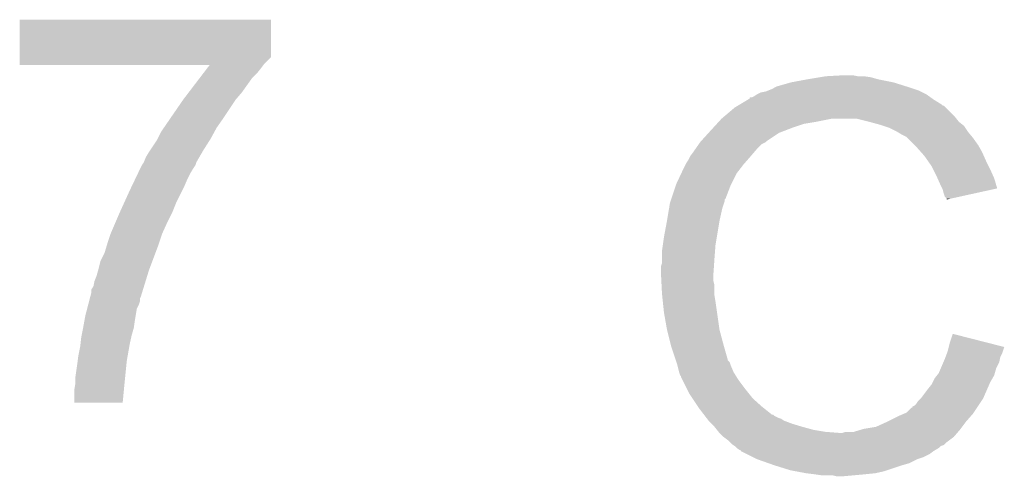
# Model space of a CAD drawing. Extents: x -0.05 to 0.95, y -0.15 to 2.1.
# Tile 48 of 51: x 0.4245 to 0.522, y 1.8697 to 1.9149. Entities that reach past the tile are written whole.
import ezdxf

# ---------------------------------------------------------------- set-up
doc = ezdxf.new("R2010")
doc.units = 0
doc.layers.add('LTE_IOT_13_CLICK_V101A_GTO', color=11, linetype='CONTINUOUS')

msp = doc.modelspace()

# ---------------------------------------------------------------- linework, layer by layer
at = {"layer": 'LTE_IOT_13_CLICK_V101A_GTO'}
for points in [[(0.4245, 1.9112), (0.424501, 1.914899), (0.4494, 1.9112), (0.4494, 1.914899)], [(0.424501, 1.914899), (0.424501, 1.9149), (0.4494, 1.914899), (0.424501, 1.9149)], [(0.4245, 1.9105), (0.4245, 1.9112), (0.4487, 1.9105), (0.4494, 1.9112)], [(0.4245, 1.910401), (0.4245, 1.9105), (0.448626, 1.910401), (0.4487, 1.9105)], [(0.443298, 1.9104), (0.4245, 1.910401), (0.448625, 1.9104), (0.448626, 1.910401)], [(0.442687, 1.9096), (0.443069, 1.9101), (0.448, 1.9096), (0.4484, 1.9101)], [(0.443069, 1.9101), (0.443298, 1.9104), (0.4484, 1.9101), (0.448625, 1.9104)], [(0.441235, 1.9077), (0.442305, 1.9091), (0.4465, 1.9077), (0.4475, 1.9091)], [(0.442305, 1.9091), (0.442687, 1.9096), (0.4475, 1.9091), (0.448, 1.9096)], [(0.5025, 1.909), (0.5037, 1.9092), (0.5095, 1.909), (0.5088, 1.9092)], [(0.5037, 1.9092), (0.5043, 1.9093), (0.5088, 1.9092), (0.5081, 1.9093)], [(0.5043, 1.9093), (0.5061, 1.9094), (0.5075, 1.9093), (0.507, 1.9094)], [(0.4989, 1.908), (0.4993, 1.9082), (0.5132, 1.908), (0.5126, 1.9082)], [(0.4993, 1.9082), (0.4995, 1.9083), (0.5126, 1.9082), (0.51228, 1.9083)], [(0.4995, 1.9083), (0.5009, 1.9087), (0.51228, 1.9083), (0.511, 1.9087)], [(0.5009, 1.9087), (0.5025, 1.909), (0.511, 1.9087), (0.5095, 1.909)], [(0.4407, 1.907), (0.441235, 1.9077), (0.4459, 1.907), (0.4465, 1.9077)], [(0.496633, 1.907), (0.4968, 1.907101), (0.515, 1.907), (0.514859, 1.907101)], [(0.4968, 1.907101), (0.496801, 1.9072), (0.514859, 1.907101), (0.51472, 1.9072)], [(0.497, 1.9072), (0.4972, 1.9073), (0.51472, 1.9072), (0.51458, 1.9073)], [(0.4972, 1.9073), (0.4975, 1.9075), (0.51458, 1.9073), (0.5143, 1.9075)], [(0.4975, 1.9075), (0.4979, 1.9077), (0.5143, 1.9075), (0.5139, 1.9077)], [(0.4979, 1.9077), (0.4984, 1.9078), (0.5139, 1.9077), (0.5137, 1.9078)], [(0.4984, 1.9078), (0.49865, 1.9079), (0.5137, 1.9078), (0.5135, 1.9079)], [(0.49865, 1.9079), (0.4989, 1.908), (0.5135, 1.9079), (0.5132, 1.908)], [(0.439462, 1.9052), (0.4407, 1.907), (0.4447, 1.9052), (0.4459, 1.907)], [(0.494236, 1.9053), (0.4953, 1.9062), (0.5171, 1.9053), (0.5162, 1.9062)], [(0.4953, 1.9062), (0.495633, 1.9064), (0.5162, 1.9062), (0.516, 1.9064)], [(0.495633, 1.9064), (0.4958, 1.9065), (0.5159, 1.9064), (0.5158, 1.9065)], [(0.495633, 1.9064), (0.495633, 1.9064), (0.516, 1.9064), (0.5159, 1.9064)], [(0.4958, 1.9065), (0.496633, 1.907), (0.5158, 1.9065), (0.515, 1.907)], [(0.438775, 1.9042), (0.439462, 1.9052), (0.444, 1.9042), (0.4447, 1.9052)], [(0.494, 1.9051), (0.494236, 1.9053), (0.51726, 1.9051), (0.5171, 1.9053)], [(0.4385, 1.9038), (0.438775, 1.9042), (0.443782, 1.9038), (0.444, 1.9042)], [(0.4929, 1.9039), (0.493175, 1.9042), (0.50022, 1.9039), (0.501, 1.9042)], [(0.493175, 1.9042), (0.493542, 1.9046), (0.501, 1.9042), (0.5022, 1.9046)], [(0.493542, 1.9046), (0.493725, 1.9048), (0.5022, 1.9046), (0.5034, 1.9048)], [(0.493725, 1.9048), (0.494, 1.9051), (0.5034, 1.9048), (0.5049, 1.9051)], [(0.5086, 1.9048), (0.5074, 1.9051), (0.5175, 1.9048), (0.51726, 1.9051)], [(0.5097, 1.9045), (0.5086, 1.9048), (0.517875, 1.9045), (0.5175, 1.9048)], [(0.51, 1.9044), (0.5097, 1.9045), (0.518, 1.9044), (0.517875, 1.9045)], [(0.5106, 1.9042), (0.51, 1.9044), (0.518133, 1.9042), (0.518, 1.9044)], [(0.5114, 1.9038), (0.5106, 1.9042), (0.5184, 1.9038), (0.518133, 1.9042)], [(0.43815, 1.9031), (0.4385, 1.9038), (0.4434, 1.9031), (0.443782, 1.9038)], [(0.491991, 1.9029), (0.492718, 1.9037), (0.4985, 1.9029), (0.4997, 1.9037)], [(0.492718, 1.9037), (0.4929, 1.9039), (0.4997, 1.9037), (0.50022, 1.9039)], [(0.5119, 1.9035), (0.5114, 1.9038), (0.51865, 1.9035), (0.5184, 1.9038)], [(0.5123, 1.9033), (0.5119, 1.9035), (0.518817, 1.9033), (0.51865, 1.9035)], [(0.5124, 1.9032), (0.5123, 1.9033), (0.5189, 1.9032), (0.518817, 1.9033)], [(0.5131, 1.9025), (0.5124, 1.9032), (0.5194, 1.9025), (0.5189, 1.9032)], [(0.437433, 1.902), (0.4381, 1.903), (0.4427, 1.902), (0.443336, 1.903)], [(0.4381, 1.903), (0.43815, 1.9031), (0.443336, 1.903), (0.4434, 1.9031)], [(0.49141, 1.9021), (0.49176, 1.9026), (0.4975, 1.9021), (0.498, 1.9026)], [(0.49176, 1.9026), (0.4919, 1.9028), (0.498, 1.9026), (0.4984, 1.9028)], [(0.4919, 1.9028), (0.491991, 1.9029), (0.4984, 1.9028), (0.4985, 1.9029)], [(0.5133, 1.9023), (0.5131, 1.9025), (0.519514, 1.9023), (0.5194, 1.9025)], [(0.513745, 1.9018), (0.5133, 1.9023), (0.5198, 1.9018), (0.519514, 1.9023)], [(0.4368, 1.9008), (0.437, 1.9013), (0.442, 1.9008), (0.442292, 1.9013)], [(0.437, 1.9013), (0.4373, 1.9018), (0.442292, 1.9013), (0.442583, 1.9018)], [(0.4373, 1.9018), (0.437433, 1.902), (0.442583, 1.9018), (0.4427, 1.902)], [(0.4907, 1.901), (0.4909, 1.9014), (0.49655, 1.901), (0.4969, 1.9014)], [(0.4909, 1.9014), (0.4912, 1.9018), (0.4969, 1.9014), (0.497243, 1.9018)], [(0.4912, 1.9018), (0.49141, 1.9021), (0.497243, 1.9018), (0.4975, 1.9021)], [(0.5141, 1.9014), (0.513745, 1.9018), (0.519978, 1.9014), (0.5198, 1.9018)], [(0.51445, 1.9009), (0.5141, 1.9014), (0.5202, 1.9009), (0.519978, 1.9014)], [(0.436452, 1.9002), (0.4365, 1.9003), (0.4417, 1.9002), (0.441767, 1.9003)], [(0.4365, 1.9003), (0.4366, 1.9005), (0.441767, 1.9003), (0.4419, 1.9005)], [(0.4366, 1.9005), (0.4368, 1.9008), (0.4419, 1.9005), (0.442, 1.9008)], [(0.490018, 1.8997), (0.4903, 1.9003), (0.4955, 1.8997), (0.495967, 1.9003)], [(0.4903, 1.9003), (0.49045, 1.9006), (0.495967, 1.9003), (0.4962, 1.9006)], [(0.49045, 1.9006), (0.4905, 1.9007), (0.4962, 1.9006), (0.496287, 1.9007)], [(0.4905, 1.9007), (0.4907, 1.901), (0.496287, 1.9007), (0.49655, 1.901)], [(0.5148, 1.9004), (0.51445, 1.9009), (0.52045, 1.9004), (0.5202, 1.9009)], [(0.51495, 1.9001), (0.5148, 1.9004), (0.5206, 1.9001), (0.52045, 1.9004)], [(0.435926, 1.8991), (0.436213, 1.8997), (0.4411, 1.8991), (0.4414, 1.8997)], [(0.436213, 1.8997), (0.436452, 1.9002), (0.4414, 1.8997), (0.4417, 1.9002)], [(0.4895, 1.8986), (0.490018, 1.8997), (0.49495, 1.8986), (0.4955, 1.8997)], [(0.5153, 1.8994), (0.51495, 1.9001), (0.520911, 1.8994), (0.5206, 1.9001)], [(0.515389, 1.8992), (0.5153, 1.8994), (0.521, 1.8992), (0.520911, 1.8994)], [(0.4354, 1.898), (0.435591, 1.8984), (0.4406, 1.898), (0.4408, 1.8984)], [(0.435591, 1.8984), (0.435926, 1.8991), (0.4408, 1.8984), (0.4411, 1.8991)], [(0.489033, 1.8972), (0.489467, 1.8985), (0.4944, 1.8972), (0.4949, 1.8985)], [(0.489467, 1.8985), (0.4895, 1.8986), (0.4949, 1.8985), (0.49495, 1.8986)], [(0.5157, 1.8985), (0.515389, 1.8992), (0.521209, 1.8985), (0.521, 1.8992)], [(0.51585, 1.8982), (0.5157, 1.8985), (0.521299, 1.8982), (0.521209, 1.8985)], [(0.434854, 1.8968), (0.4354, 1.898), (0.44, 1.8968), (0.4406, 1.898)], [(0.5159, 1.8981), (0.51585, 1.8982), (0.520845, 1.8981), (0.521299, 1.8982)], [(0.516, 1.8977), (0.5159, 1.8981), (0.519025, 1.8977), (0.520845, 1.8981)], [(0.5161, 1.8974), (0.516, 1.8977), (0.517661, 1.8974), (0.519025, 1.8977)], [(0.5163, 1.8972), (0.5161, 1.8974), (0.516751, 1.8972), (0.517661, 1.8974)], [(0.4344, 1.8958), (0.434854, 1.8968), (0.4396, 1.8958), (0.44, 1.8968)], [(0.488817, 1.8963), (0.4889, 1.8968), (0.4941, 1.8963), (0.494267, 1.8968)], [(0.4889, 1.8968), (0.488933, 1.8969), (0.494267, 1.8968), (0.4943, 1.8969)], [(0.488933, 1.8969), (0.489, 1.8971), (0.4943, 1.8969), (0.4943, 1.8971)], [(0.489, 1.8971), (0.489033, 1.8972), (0.4943, 1.8971), (0.4944, 1.8972)], [(0.5163, 1.897101), (0.5163, 1.8972), (0.5163, 1.897101), (0.516751, 1.8972)], [(0.433971, 1.8948), (0.4344, 1.8958), (0.4391, 1.8948), (0.4396, 1.8958)], [(0.4886, 1.895), (0.48875, 1.8959), (0.4938, 1.895), (0.494, 1.8959)], [(0.48875, 1.8959), (0.488817, 1.8963), (0.494, 1.8959), (0.4941, 1.8963)], [(0.4335, 1.8937), (0.433971, 1.8948), (0.4386, 1.8937), (0.4391, 1.8948)], [(0.4883, 1.8934), (0.4886, 1.895), (0.493533, 1.8934), (0.4938, 1.895)], [(0.4332, 1.8928), (0.4335, 1.8937), (0.4383, 1.8928), (0.4386, 1.8937)], [(0.4329, 1.8918), (0.43311, 1.8925), (0.437937, 1.8918), (0.4382, 1.8925)], [(0.43311, 1.8925), (0.4332, 1.8928), (0.4382, 1.8925), (0.4383, 1.8928)], [(0.4881, 1.892), (0.488186, 1.8926), (0.493354, 1.892), (0.4934, 1.8926)], [(0.488186, 1.8926), (0.4883, 1.8934), (0.4934, 1.8926), (0.493533, 1.8934)], [(0.4325, 1.891), (0.4329, 1.8918), (0.437638, 1.891), (0.437937, 1.8918)], [(0.4881, 1.8913), (0.4881, 1.892), (0.4933, 1.8913), (0.493354, 1.892)], [(0.4323, 1.8902), (0.4325, 1.891), (0.437337, 1.8902), (0.437638, 1.891)], [(0.488, 1.8905), (0.4881, 1.8908), (0.493247, 1.8905), (0.493267, 1.8908)], [(0.4881, 1.8908), (0.4881, 1.8913), (0.493267, 1.8908), (0.4933, 1.8913)], [(0.4321, 1.8895), (0.432271, 1.8901), (0.437115, 1.8895), (0.4373, 1.8901)], [(0.432271, 1.8901), (0.4323, 1.8902), (0.4373, 1.8901), (0.437337, 1.8902)], [(0.488, 1.8898), (0.488, 1.8905), (0.4932, 1.8898), (0.493247, 1.8905)], [(0.48804, 1.889), (0.488, 1.8898), (0.4932, 1.889), (0.4932, 1.8898)], [(0.4318, 1.8885), (0.4319, 1.889), (0.436808, 1.8885), (0.436962, 1.889)], [(0.4319, 1.889), (0.4321, 1.8895), (0.436962, 1.889), (0.437115, 1.8895)], [(0.48806, 1.8886), (0.48804, 1.889), (0.4933, 1.8886), (0.4932, 1.889)], [(0.4881, 1.8878), (0.48806, 1.8886), (0.4933, 1.8878), (0.4933, 1.8886)], [(0.431496, 1.8875), (0.4316, 1.8879), (0.4365, 1.8875), (0.436623, 1.8879)], [(0.4316, 1.8882), (0.4318, 1.8885), (0.436715, 1.8882), (0.436808, 1.8885)], [(0.4316, 1.8879), (0.4316, 1.8882), (0.436623, 1.8879), (0.436715, 1.8882)], [(0.488121, 1.8876), (0.4881, 1.8878), (0.4933, 1.8876), (0.4933, 1.8878)], [(0.488184, 1.887), (0.488121, 1.8876), (0.4934, 1.887), (0.4933, 1.8876)], [(0.431183, 1.8863), (0.431287, 1.8867), (0.4361, 1.8863), (0.4363, 1.8867)], [(0.431287, 1.8867), (0.431365, 1.887), (0.4363, 1.8867), (0.4364, 1.887)], [(0.431365, 1.887), (0.431443, 1.8873), (0.4364, 1.887), (0.4364, 1.8873)], [(0.431443, 1.8873), (0.431496, 1.8875), (0.4364, 1.8873), (0.4365, 1.8875)], [(0.4883, 1.8859), (0.488184, 1.887), (0.493557, 1.8859), (0.4934, 1.887)], [(0.431, 1.8856), (0.431183, 1.8863), (0.435983, 1.8856), (0.4361, 1.8863)], [(0.4886, 1.8842), (0.4883, 1.8859), (0.4938, 1.8842), (0.493557, 1.8859)], [(0.4308, 1.8845), (0.430909, 1.8851), (0.435814, 1.8845), (0.4359, 1.8851)], [(0.430909, 1.8851), (0.431, 1.8856), (0.4359, 1.8851), (0.435983, 1.8856)], [(0.4306, 1.8835), (0.43064, 1.8837), (0.435555, 1.8835), (0.4356, 1.8837)], [(0.43064, 1.8837), (0.43078, 1.8844), (0.4356, 1.8837), (0.4358, 1.8844)], [(0.43078, 1.8844), (0.4308, 1.8845), (0.4358, 1.8844), (0.435814, 1.8845)], [(0.488975, 1.8827), (0.4886, 1.8842), (0.4942, 1.8827), (0.4938, 1.8842)], [(0.5166, 1.8829), (0.516901, 1.8838), (0.520429, 1.8829), (0.516901, 1.8838)], [(0.4305, 1.8826), (0.430522, 1.8828), (0.435365, 1.8826), (0.4354, 1.8828)], [(0.430522, 1.8828), (0.4306, 1.8835), (0.4354, 1.8828), (0.435555, 1.8835)], [(0.5165, 1.882499), (0.5166, 1.8829), (0.522, 1.882499), (0.520429, 1.8829)], [(0.4303, 1.8816), (0.4305, 1.8826), (0.435188, 1.8816), (0.435365, 1.8826)], [(0.489, 1.8826), (0.488975, 1.8827), (0.494229, 1.8826), (0.4942, 1.8827)], [(0.489433, 1.8813), (0.489, 1.8826), (0.4946, 1.8813), (0.494229, 1.8826)], [(0.516175, 1.8815), (0.516325, 1.8819), (0.5216, 1.8815), (0.5218, 1.8819)], [(0.516325, 1.8819), (0.5164, 1.8821), (0.5218, 1.8819), (0.521867, 1.8821)], [(0.5164, 1.8821), (0.5165, 1.882499), (0.521867, 1.8821), (0.522, 1.882499)], [(0.43, 1.8794), (0.4302, 1.8808), (0.43493, 1.8794), (0.43507, 1.8808)], [(0.4302, 1.8808), (0.430237, 1.8811), (0.43507, 1.8808), (0.4351, 1.8811)], [(0.430237, 1.8811), (0.4303, 1.8816), (0.4351, 1.8811), (0.435188, 1.8816)], [(0.489467, 1.8812), (0.489433, 1.8813), (0.4946, 1.8812), (0.4946, 1.8813)], [(0.489533, 1.881), (0.489467, 1.8812), (0.4948, 1.881), (0.4946, 1.8812)], [(0.4896, 1.8808), (0.489533, 1.881), (0.494867, 1.8808), (0.4948, 1.881)], [(0.489625, 1.8807), (0.4896, 1.8808), (0.4949, 1.8807), (0.494867, 1.8808)], [(0.515714, 1.8804), (0.515971, 1.881), (0.5212, 1.8804), (0.5215, 1.881)], [(0.515971, 1.881), (0.5161, 1.8813), (0.5215, 1.881), (0.52156, 1.8813)], [(0.5161, 1.8813), (0.516175, 1.8815), (0.52156, 1.8813), (0.5216, 1.8815)], [(0.4898, 1.88), (0.489625, 1.8807), (0.4952, 1.88), (0.4949, 1.8807)], [(0.4899, 1.8797), (0.4898, 1.88), (0.495387, 1.8797), (0.4952, 1.88)], [(0.51534, 1.8797), (0.5155, 1.8799), (0.521, 1.8797), (0.521057, 1.8799)], [(0.5155, 1.8799), (0.515714, 1.8804), (0.521057, 1.8799), (0.5212, 1.8804)], [(0.43, 1.8791), (0.43, 1.8794), (0.4349, 1.8791), (0.43493, 1.8794)], [(0.43, 1.8788), (0.43, 1.8791), (0.434871, 1.8788), (0.4349, 1.8791)], [(0.49, 1.8796), (0.4899, 1.8797), (0.49545, 1.8796), (0.495387, 1.8797)], [(0.49, 1.8795), (0.49, 1.8796), (0.495513, 1.8795), (0.49545, 1.8796)], [(0.49015, 1.8792), (0.49, 1.8795), (0.4957, 1.8792), (0.495513, 1.8795)], [(0.49055, 1.8784), (0.49015, 1.8792), (0.4963, 1.8784), (0.4957, 1.8792)], [(0.5148, 1.8788), (0.5149, 1.879), (0.520513, 1.8788), (0.5206, 1.879)], [(0.5149, 1.879), (0.5151, 1.8794), (0.5206, 1.879), (0.520829, 1.8794)], [(0.5151, 1.8794), (0.51534, 1.8797), (0.520829, 1.8794), (0.521, 1.8797)], [(0.4299, 1.8782), (0.43, 1.8788), (0.434814, 1.8782), (0.434871, 1.8788)], [(0.4299, 1.877001), (0.4299, 1.8782), (0.434699, 1.877001), (0.434814, 1.8782)], [(0.4908, 1.8779), (0.49055, 1.8784), (0.4967, 1.8779), (0.4963, 1.8784)], [(0.491133, 1.8774), (0.4908, 1.8779), (0.4971, 1.8774), (0.4967, 1.8779)], [(0.5138, 1.8775), (0.5144, 1.8783), (0.519944, 1.8775), (0.520294, 1.8783)], [(0.5144, 1.8783), (0.5148, 1.8788), (0.520294, 1.8783), (0.520513, 1.8788)], [(0.434699, 1.877), (0.4299, 1.877001), (0.434699, 1.877), (0.434699, 1.877001)], [(0.491667, 1.8766), (0.491133, 1.8774), (0.498, 1.8766), (0.4971, 1.8774)], [(0.5131, 1.8767), (0.5133, 1.8769), (0.519433, 1.8767), (0.519567, 1.8769)], [(0.5133, 1.8769), (0.5135, 1.8772), (0.519567, 1.8769), (0.519767, 1.8772)], [(0.5135, 1.8772), (0.5137, 1.8774), (0.519767, 1.8772), (0.5199, 1.8774)], [(0.5137, 1.8774), (0.5138, 1.8775), (0.5199, 1.8774), (0.519944, 1.8775)], [(0.4918, 1.8764), (0.491667, 1.8766), (0.49825, 1.8764), (0.498, 1.8766)], [(0.492262, 1.8758), (0.4918, 1.8764), (0.499, 1.8758), (0.49825, 1.8764)], [(0.5116, 1.8757), (0.512066, 1.8759), (0.518725, 1.8757), (0.5189, 1.8759)], [(0.512066, 1.8759), (0.5123, 1.876), (0.5189, 1.8759), (0.518967, 1.876)], [(0.5123, 1.876), (0.5128, 1.8765), (0.518967, 1.876), (0.5193, 1.8765)], [(0.5128, 1.8765), (0.5129, 1.876501), (0.5193, 1.8765), (0.519301, 1.876501)], [(0.5129, 1.876501), (0.512901, 1.8766), (0.519301, 1.876501), (0.519367, 1.8766)], [(0.512901, 1.8766), (0.5131, 1.8767), (0.519367, 1.8766), (0.519433, 1.8767)], [(0.492339, 1.8757), (0.492262, 1.8758), (0.4992, 1.8757), (0.4991, 1.8758)], [(0.492262, 1.8758), (0.492262, 1.8758), (0.4991, 1.8758), (0.499, 1.8758)], [(0.492492, 1.8755), (0.492339, 1.8757), (0.4996, 1.8755), (0.4992, 1.8757)], [(0.492569, 1.8754), (0.492492, 1.8755), (0.4999, 1.8754), (0.4996, 1.8755)], [(0.492723, 1.8752), (0.492569, 1.8754), (0.5002, 1.8752), (0.4999, 1.8754)], [(0.4928, 1.8751), (0.492723, 1.8752), (0.500467, 1.8751), (0.5002, 1.8752)], [(0.493, 1.8749), (0.4928, 1.8751), (0.501, 1.8749), (0.500467, 1.8751)], [(0.5093, 1.8746), (0.5104, 1.8751), (0.517825, 1.8746), (0.5182, 1.8751)], [(0.5104, 1.8751), (0.5116, 1.8757), (0.5182, 1.8751), (0.518725, 1.8757)], [(0.4933, 1.8746), (0.493, 1.8749), (0.502, 1.8746), (0.501, 1.8749)], [(0.49354, 1.8743), (0.4933, 1.8746), (0.5031, 1.8743), (0.502, 1.8746)], [(0.4937, 1.8741), (0.49354, 1.8743), (0.5043, 1.8741), (0.5031, 1.8743)], [(0.4938, 1.874), (0.4937, 1.8741), (0.5056, 1.874), (0.5043, 1.8741)], [(0.4942, 1.8736), (0.4938, 1.874), (0.517, 1.8736), (0.517343, 1.874)], [(0.506, 1.874), (0.5063, 1.8741), (0.517343, 1.874), (0.517428, 1.8741)], [(0.5071, 1.8741), (0.507767, 1.8743), (0.517428, 1.8741), (0.5176, 1.8743)], [(0.507767, 1.8743), (0.5081, 1.8744), (0.5176, 1.8743), (0.517675, 1.8744)], [(0.5081, 1.8744), (0.5093, 1.8746), (0.517675, 1.8744), (0.517825, 1.8746)], [(0.4946, 1.8733), (0.4942, 1.8736), (0.5166, 1.8733), (0.517, 1.8736)], [(0.4949, 1.873), (0.4946, 1.8733), (0.5162, 1.873), (0.5166, 1.8733)], [(0.495, 1.8729), (0.4949, 1.873), (0.5161, 1.8729), (0.5162, 1.873)], [(0.49515, 1.8728), (0.495, 1.8729), (0.516, 1.8728), (0.5161, 1.8729)], [(0.4953, 1.8727), (0.49515, 1.8728), (0.5157, 1.8727), (0.516, 1.8728)], [(0.4955, 1.8725), (0.4953, 1.8727), (0.5155, 1.8725), (0.5157, 1.8727)], [(0.4958, 1.8723), (0.4955, 1.8725), (0.515167, 1.8723), (0.5155, 1.8725)], [(0.4959, 1.872201), (0.495899, 1.8723), (0.515001, 1.872201), (0.515167, 1.8723)], [(0.495901, 1.8722), (0.4959, 1.872201), (0.515, 1.8722), (0.515001, 1.872201)], [(0.496501, 1.8719), (0.495901, 1.8722), (0.5146, 1.8719), (0.515, 1.8722)], [(0.4971, 1.8716), (0.496501, 1.8719), (0.514, 1.8716), (0.5146, 1.8719)], [(0.4975, 1.8714), (0.4971, 1.8716), (0.5134, 1.8714), (0.514, 1.8716)], [(0.498634, 1.871), (0.4975, 1.8714), (0.5126, 1.871), (0.5134, 1.8714)], [(0.4992, 1.8708), (0.498634, 1.871), (0.5119, 1.8708), (0.5126, 1.871)], [(0.5008, 1.8703), (0.4992, 1.8708), (0.5104, 1.8703), (0.5119, 1.8708)], [(0.501333, 1.8702), (0.5008, 1.8703), (0.5101, 1.8702), (0.5104, 1.8703)], [(0.5024, 1.87), (0.501333, 1.8702), (0.5092, 1.87), (0.5101, 1.8702)], [(0.5032, 1.8699), (0.5024, 1.87), (0.5082, 1.8699), (0.5092, 1.87)], [(0.5039, 1.8698), (0.5032, 1.8699), (0.5071, 1.8698), (0.5082, 1.8699)], [(0.5054, 1.8697), (0.505, 1.8698), (0.506, 1.8697), (0.5071, 1.8698)]]:
    msp.add_solid(points, dxfattribs=at)

doc.saveas('drawing.dxf')
